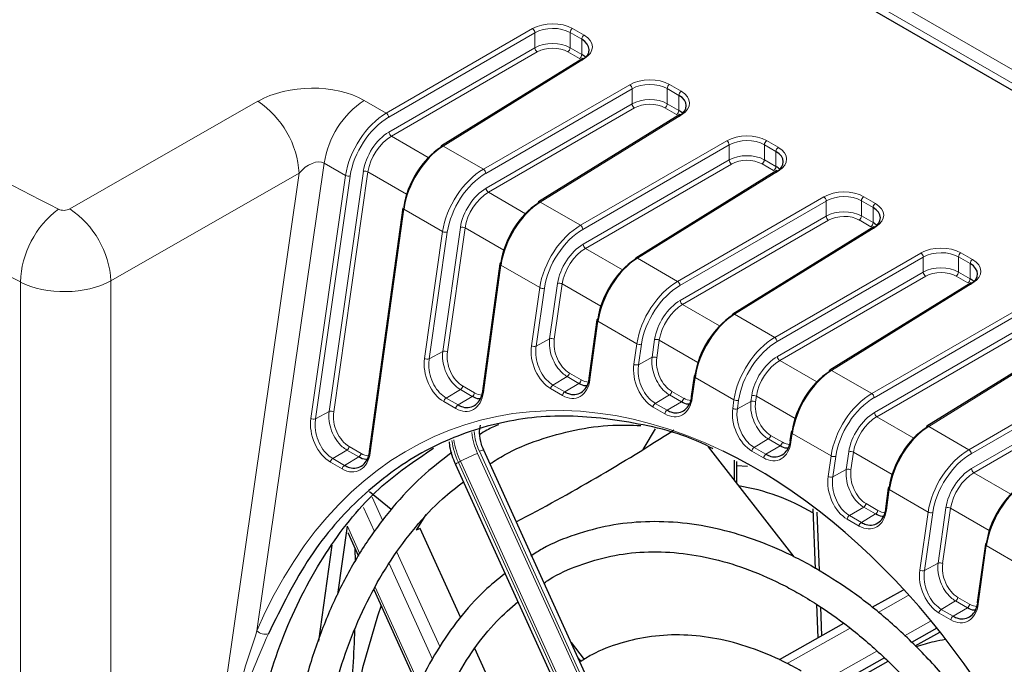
# Paper-space layout 'Blatt2' of a CAD drawing. Header units: millimetres. Extents: x 5 to 418, y 2 to 292.
# Tile 43 of 76: x 107 to 130, y 201 to 216. Entities that reach past the tile are written whole.
import ezdxf

# ---------------------------------------------------------------- set-up
doc = ezdxf.new("R2010")
doc.units = ezdxf.units.MM

psp = doc.layouts.new('Blatt2')

# ---------------------------------------------------------------- linework, layer by layer
at = {"color": 7, "linetype": 'Continuous', "lineweight": 18}
for p, q in [((119.306, 221.454), (141.579, 208.596)), ((141.44, 208.353), (119.026, 221.292)), ((115.288, 214.103), (118.782, 216.12)), ((118.839, 216.022), (115.345, 214.005)), ((118.839, 215.663), (118.839, 216.022)), ((119.68, 215.666), (119.68, 216.027)), ((119.958, 215.867), (119.68, 216.027)), ((119.736, 216.125), (120.013, 215.964)), ((119.958, 215.505), (119.958, 215.867)), ((115.352, 213.65), (118.839, 215.663)), ((118.895, 215.565), (115.409, 213.552)), ((119.902, 215.408), (119.624, 215.568)), ((119.68, 215.666), (119.958, 215.505)), ((120.022, 215.405), (116.647, 213.318)), ((117.608, 212.764), (121.102, 214.781)), ((122.055, 214.786), (122.333, 214.625)), ((121.158, 214.683), (117.664, 212.666)), ((121.158, 214.324), (121.158, 214.683)), ((121.999, 214.327), (121.999, 214.688)), ((122.277, 214.528), (121.999, 214.688)), ((122.277, 214.166), (122.277, 214.528)), ((107.727, 211.817), (112.221, 214.385)), ((114.762, 214.407), (115.288, 214.103)), ((117.672, 212.311), (121.158, 214.324)), ((121.999, 214.327), (122.277, 214.166)), ((121.215, 214.226), (117.728, 212.213)), ((122.341, 214.066), (118.967, 211.979)), ((122.221, 214.069), (121.944, 214.229)), ((115.409, 213.552), (116.292, 213.042)), ((119.927, 211.425), (123.421, 213.442)), ((123.478, 213.344), (119.983, 211.327)), ((123.478, 212.985), (123.478, 213.344)), ((124.319, 212.988), (124.319, 213.35)), ((124.596, 213.189), (124.319, 213.35)), ((124.374, 213.447), (124.652, 213.287)), ((116.647, 213.318), (117.608, 212.764)), ((124.596, 212.828), (124.596, 213.189)), ((113.804, 212.909), (112.199, 201.744)), ((114.315, 212.615), (113.804, 212.909)), ((119.991, 210.972), (123.478, 212.985)), ((123.534, 212.887), (120.048, 210.874)), ((124.541, 212.73), (124.263, 212.891)), ((124.319, 212.988), (124.596, 212.828)), ((113.206, 212.667), (108.712, 210.1)), ((111.093, 197.972), (113.206, 212.667)), ((113.92, 206.983), (114.74, 212.715)), ((114.851, 212.702), (114.032, 206.971)), ((115.774, 212.17), (114.851, 212.702)), ((124.66, 212.727), (121.286, 210.64)), ((113.486, 206.815), (114.315, 212.615)), ((114.426, 212.602), (113.597, 206.803)), ((117.728, 212.213), (118.612, 211.703)), ((118.967, 211.979), (119.927, 211.425)), ((122.246, 210.086), (125.74, 212.103)), ((125.797, 212.005), (122.303, 209.988)), ((125.797, 211.646), (125.797, 212.005)), ((126.638, 211.649), (126.638, 212.011)), ((126.916, 211.85), (126.638, 212.011)), ((126.693, 212.108), (126.971, 211.948)), ((115.706, 211.812), (114.905, 205.996)), ((116.634, 211.276), (115.706, 211.812)), ((126.916, 211.489), (126.916, 211.85)), ((122.31, 209.633), (125.797, 211.646)), ((125.853, 211.548), (122.367, 209.535)), ((126.86, 211.391), (126.582, 211.552)), ((126.638, 211.649), (126.916, 211.489)), ((116.201, 208.248), (116.634, 211.276)), ((116.745, 211.263), (116.313, 208.235)), ((116.636, 208.416), (117.059, 211.376)), ((117.171, 211.364), (116.747, 208.403)), ((118.093, 210.831), (117.171, 211.364)), ((126.98, 211.388), (123.605, 209.302)), ((120.048, 210.874), (120.931, 210.364)), ((124.566, 208.747), (128.06, 210.764)), ((129.013, 210.769), (129.291, 210.609)), ((121.286, 210.64), (122.246, 210.086)), ((128.116, 210.666), (124.622, 208.649)), ((128.116, 210.307), (128.116, 210.666)), ((128.957, 210.31), (128.957, 210.672)), ((129.235, 210.511), (128.957, 210.672)), ((129.235, 210.15), (129.235, 210.511)), ((118.025, 210.473), (117.607, 207.436)), ((118.953, 209.937), (118.025, 210.473)), ((124.63, 208.294), (128.116, 210.307)), ((128.957, 210.31), (129.235, 210.15)), ((106.547, 196.634), (106.547, 210.072)), ((108.712, 210.1), (108.712, 196.659)), ((119.19, 208.718), (119.379, 210.037)), ((128.173, 210.209), (124.686, 208.196)), ((129.299, 210.049), (125.925, 207.963)), ((129.179, 210.052), (128.902, 210.213)), ((118.755, 208.55), (118.953, 209.937)), ((119.065, 209.925), (118.866, 208.537)), ((119.49, 210.025), (119.301, 208.705)), ((120.412, 209.492), (119.49, 210.025)), ((122.367, 209.535), (123.25, 209.025)), ((126.885, 207.408), (130.379, 209.425)), ((130.435, 209.328), (126.941, 207.31)), ((120.344, 209.134), (120.153, 207.743)), ((121.273, 208.598), (120.344, 209.134)), ((123.605, 209.302), (124.566, 208.747)), ((126.949, 206.955), (130.435, 208.968)), ((130.492, 208.87), (127.005, 206.857)), ((118.866, 208.537), (119.19, 208.718)), ((121.637, 208.275), (121.698, 208.698)), ((121.809, 208.686), (121.749, 208.263)), ((122.732, 208.153), (121.809, 208.686)), ((131.618, 208.71), (128.244, 206.624)), ((116.313, 208.235), (116.636, 208.416)), ((121.203, 208.107), (121.273, 208.598)), ((121.384, 208.586), (121.314, 208.095)), ((121.314, 208.095), (121.637, 208.275)), ((124.686, 208.196), (125.57, 207.686)), ((125.925, 207.963), (126.885, 207.408)), ((129.204, 206.069), (132.698, 208.087)), ((132.755, 207.989), (129.261, 205.972)), ((119.269, 207.611), (119.608, 207.814)), ((119.89, 207.65), (119.608, 207.814)), ((119.662, 207.899), (119.945, 207.736)), ((122.664, 207.795), (122.596, 207.303)), ((123.592, 207.259), (122.664, 207.795)), ((116.718, 207.302), (117.057, 207.504)), ((117.34, 207.341), (117.057, 207.504)), ((117.112, 207.59), (117.394, 207.426)), ((119.497, 207.362), (119.214, 207.526)), ((119.269, 207.611), (119.551, 207.448)), ((119.551, 207.448), (119.89, 207.65)), ((122.108, 207.461), (122.391, 207.298)), ((129.268, 205.616), (132.755, 207.629)), ((132.811, 207.531), (129.325, 205.519)), ((116.946, 207.053), (116.663, 207.216)), ((116.718, 207.302), (117.001, 207.138)), ((117.001, 207.138), (117.34, 207.341)), ((121.714, 207.173), (122.053, 207.375)), ((121.997, 207.01), (122.336, 207.212)), ((122.336, 207.212), (122.053, 207.375)), ((123.563, 207.055), (123.592, 207.259)), ((123.703, 207.247), (123.674, 207.043)), ((123.674, 207.043), (123.998, 207.223)), ((123.998, 207.223), (124.017, 207.359)), ((124.128, 207.347), (124.109, 207.211)), ((125.051, 206.814), (124.128, 207.347)), ((113.597, 206.803), (113.92, 206.983)), ((121.942, 206.924), (121.66, 207.087)), ((121.714, 207.173), (121.997, 207.01)), ((127.005, 206.857), (127.889, 206.347)), ((128.244, 206.624), (129.204, 206.069)), ((124.074, 206.122), (124.413, 206.324)), ((124.696, 206.161), (124.413, 206.324)), ((124.468, 206.41), (124.751, 206.247)), ((124.983, 206.456), (124.955, 206.252)), ((125.911, 205.92), (124.983, 206.456)), ((114.008, 205.857), (114.347, 206.059)), ((114.63, 205.896), (114.347, 206.059)), ((114.402, 206.145), (114.685, 205.981)), ((124.302, 205.873), (124.019, 206.036)), ((124.074, 206.122), (124.357, 205.959)), ((124.357, 205.959), (124.696, 206.161)), ((114.008, 205.857), (114.291, 205.693)), ((114.291, 205.693), (114.63, 205.896)), ((117.469, 205.981), (122.334, 195.277)), ((122.39, 195.297), (117.511, 206.032)), ((125.841, 205.43), (125.911, 205.92)), ((126.023, 205.908), (125.953, 205.417)), ((126.276, 205.598), (126.336, 206.02)), ((126.448, 206.008), (126.387, 205.585)), ((127.37, 205.475), (126.448, 206.008)), ((114.236, 205.608), (113.953, 205.771)), ((117.058, 205.792), (117.011, 205.766)), ((117.011, 205.766), (121.876, 195.062)), ((121.923, 195.088), (117.058, 205.792)), ((125.953, 205.417), (126.276, 205.598)), ((129.325, 205.519), (130.208, 205.009)), ((127.302, 205.117), (127.234, 204.625)), ((128.231, 204.581), (127.302, 205.117)), ((114.947, 204.932), (115.203, 204.369)), ((115.01, 204.112), (114.746, 204.692)), ((126.353, 204.495), (126.692, 204.697)), ((126.975, 204.534), (126.692, 204.697)), ((126.747, 204.783), (127.029, 204.62)), ((128.467, 203.362), (128.656, 204.681)), ((128.767, 204.669), (128.578, 203.35)), ((129.69, 204.136), (128.767, 204.669)), ((126.581, 204.246), (126.298, 204.409)), ((126.353, 204.495), (126.636, 204.332)), ((126.636, 204.332), (126.975, 204.534)), ((128.032, 203.194), (128.231, 204.581)), ((128.342, 204.569), (128.144, 203.182)), ((114.361, 204.242), (114.66, 203.584)), ((129.621, 203.778), (129.43, 202.387)), ((130.55, 203.242), (129.621, 203.778)), ((115.543, 203.621), (116.568, 201.367)), ((116.393, 201.068), (115.355, 203.352)), ((128.144, 203.182), (128.467, 203.362)), ((115.024, 202.783), (116.076, 200.469)), ((127.758, 202.588), (127.039, 202.183)), ((128.94, 202.544), (129.222, 202.38)), ((128.546, 202.256), (128.885, 202.458)), ((128.829, 202.092), (129.168, 202.295)), ((129.168, 202.295), (128.885, 202.458)), ((128.774, 202.007), (128.491, 202.17)), ((128.546, 202.256), (128.829, 202.092)), ((126.366, 201.806), (124.867, 200.962)), ((127.666, 201.624), (128.302, 201.982)), ((125.651, 200.492), (127.009, 201.255))]:
    psp.add_line(p, q, dxfattribs=at)
at = {"color": 7, "linetype": 'Continuous', "lineweight": 25}
for p, q in [((144.421, 206.46), (118.877, 221.207)), ((119.981, 215.408), (116.606, 213.322)), ((122.3, 214.069), (118.926, 211.983)), ((124.619, 212.73), (121.245, 210.644)), ((115.682, 211.844), (114.881, 206.028)), ((126.938, 211.391), (123.564, 209.305)), ((118.001, 210.505), (117.583, 207.468)), ((129.258, 210.052), (125.884, 207.966)), ((120.321, 209.166), (120.129, 207.775)), ((131.577, 208.713), (128.203, 206.627)), ((122.64, 207.827), (122.572, 207.335)), ((124.959, 206.488), (124.931, 206.284)), ((122.493, 195.324), (117.615, 206.058)), ((122.976, 206.137), (125.023, 203.513)), ((123.595, 205.818), (123.595, 205.343)), ((116.943, 205.716), (121.808, 195.012)), ((123.651, 205.788), (123.651, 205.271)), ((123.918, 205.666), (123.651, 205.687)), ((127.279, 205.149), (127.211, 204.657)), ((115.404, 204.638), (114.889, 205.06)), ((125.473, 204.655), (125.529, 203.228)), ((116.232, 204.521), (116.003, 204.147)), ((125.571, 204.58), (125.625, 203.185)), ((114.131, 202.614), (114.361, 204.242)), ((116.101, 204.184), (116.003, 204.147)), ((117.063, 202.068), (116.101, 204.184)), ((114.373, 204.089), (114.627, 203.53)), ((113.991, 203.789), (113.667, 201.498)), ((114.555, 203.407), (114.548, 203.704)), ((129.598, 203.81), (129.406, 202.419)), ((114.992, 202.728), (116.045, 200.41)), ((127.631, 202.719), (126.887, 202.301)), ((125.562, 202.381), (125.593, 201.574)), ((125.659, 202.318), (125.685, 201.626)), ((126.209, 201.92), (124.67, 201.055)), ((128.442, 201.806), (127.836, 201.466)), ((127.924, 201.383), (128.511, 201.713)), ((119.701, 201.468), (120.018, 201.062)), ((118.282, 199.385), (117.4, 201.326)), ((119.866, 201.103), (119.937, 201.012)), ((127.186, 201.1), (125.85, 200.349)), ((125.954, 200.275), (127.274, 201.017))]:
    psp.add_line(p, q, dxfattribs=at)
at = {"color": 7, "linetype": 'Continuous', "lineweight": 18, "flags": 128}
for points in [[(115.706, 211.812), (115.696, 211.819), (115.688, 211.826), (115.684, 211.833), (115.682, 211.841), (115.682, 211.844)], [(118.025, 210.473), (118.015, 210.48), (118.008, 210.487), (118.003, 210.494), (118.001, 210.502), (118.001, 210.505)], [(120.344, 209.134), (120.334, 209.141), (120.327, 209.148), (120.322, 209.155), (120.32, 209.163), (120.321, 209.166)], [(120.153, 207.743), (120.143, 207.75), (120.135, 207.757), (120.131, 207.764), (120.129, 207.772), (120.129, 207.775)], [(122.664, 207.795), (122.654, 207.802), (122.646, 207.809), (122.642, 207.816), (122.64, 207.824), (122.64, 207.827)], [(117.607, 207.436), (117.597, 207.443), (117.589, 207.45), (117.585, 207.458), (117.583, 207.465), (117.583, 207.468)], [(122.596, 207.303), (122.586, 207.31), (122.578, 207.317), (122.574, 207.324), (122.572, 207.332), (122.572, 207.335)], [(124.955, 206.252), (124.945, 206.259), (124.937, 206.266), (124.933, 206.273), (124.931, 206.281), (124.931, 206.284)], [(124.983, 206.456), (124.973, 206.463), (124.966, 206.47), (124.961, 206.478), (124.959, 206.485), (124.959, 206.488)], [(114.905, 205.996), (114.895, 206.003), (114.888, 206.01), (114.883, 206.017), (114.881, 206.025), (114.881, 206.028)], [(127.302, 205.117), (127.292, 205.124), (127.285, 205.131), (127.28, 205.139), (127.278, 205.146), (127.279, 205.149)], [(127.234, 204.625), (127.225, 204.632), (127.217, 204.639), (127.212, 204.647), (127.211, 204.654), (127.211, 204.657)], [(129.621, 203.778), (129.612, 203.785), (129.604, 203.792), (129.599, 203.8), (129.598, 203.807), (129.598, 203.81)], [(129.43, 202.387), (129.42, 202.394), (129.413, 202.401), (129.408, 202.409), (129.406, 202.416), (129.406, 202.419)]]:
    psp.add_lwpolyline(points, dxfattribs=at)
at = {"color": 7, "linetype": 'Continuous', "lineweight": 25, "flags": 128}
for points in [[(121.426, 206.077), (121.449, 206.116), (121.72, 206.564)], [(115.165, 202.347), (115.076, 202.094), (114.722, 200.863), (114.473, 199.557), (114.332, 198.187), (114.299, 196.769), (114.375, 195.315), (114.559, 193.84), (114.849, 192.358), (115.244, 190.884), (115.737, 189.433), (116.036, 188.682)]]:
    psp.add_lwpolyline(points, dxfattribs=at)
at = {"color": 7, "linetype": 'Continuous', "lineweight": 18}
for centre, radius, start, end in [((118.712, 216.014), 0.127, 3.5162, 56.4831), ((119.803, 216.022), 0.123, 123.23, 177.3494), ((120.081, 215.861), 0.123, 123.23, 177.3494), ((118.966, 215.67), 0.127, 183.5254, 236.474), ((119.557, 215.671), 0.123, 303.2305, 357.3439), ((119.835, 215.511), 0.123, 303.2305, 357.3439), ((119.998, 215.373), 0.039, 53.5204, 117.2912), ((121.032, 214.675), 0.127, 3.5149, 56.4839), ((122.122, 214.683), 0.123, 123.23, 177.3494), ((122.4, 214.522), 0.123, 123.23, 177.3494), ((110.979, 212.532), 2.231, 3.4876, 56.1626), ((115.977, 212.575), 2.198, 123.5483, 171.2483), ((121.285, 214.332), 0.127, 183.5257, 236.4737), ((121.876, 214.333), 0.123, 303.2305, 357.3439), ((115.218, 213.997), 0.127, 3.5246, 56.4748), ((122.154, 214.172), 0.123, 303.2305, 357.3439), ((122.318, 214.034), 0.039, 53.5012, 117.3119), ((115.479, 213.658), 0.127, 183.5242, 236.4776), ((116.624, 213.287), 0.0389, 53.4193, 117.4072), ((123.351, 213.336), 0.127, 3.5159, 56.4834), ((124.442, 213.344), 0.123, 123.23, 177.3494), ((124.719, 213.183), 0.123, 123.23, 177.3494), ((123.604, 212.993), 0.127, 183.5257, 236.4737), ((124.195, 212.994), 0.123, 303.2305, 357.3439), ((114.78, 212.573), 0.147, 61.3161, 105.9626), ((117.538, 212.658), 0.127, 3.5257, 56.4737), ((124.473, 212.833), 0.123, 303.2305, 357.3439), ((124.637, 212.695), 0.039, 53.5012, 117.3119), ((114.386, 212.744), 0.147, 241.3097, 285.966), ((117.798, 212.319), 0.127, 183.5232, 236.4787), ((118.944, 211.948), 0.0389, 53.4391, 117.3859), ((125.67, 211.998), 0.127, 3.5162, 56.4831), ((126.761, 212.005), 0.123, 123.23, 177.3494), ((127.039, 211.845), 0.123, 123.23, 177.3494), ((108.829, 209.986), 2.283, 126.9445, 177.846), ((106.485, 209.964), 2.231, 3.4873, 56.1628), ((125.923, 211.654), 0.127, 183.5257, 236.4737), ((126.515, 211.655), 0.123, 303.2305, 357.3439), ((126.793, 211.494), 0.123, 303.2305, 357.3439), ((116.705, 211.405), 0.147, 241.3096, 285.9666), ((117.1, 211.234), 0.147, 61.3158, 105.9629), ((119.857, 211.319), 0.127, 3.5257, 56.4737), ((126.956, 211.356), 0.039, 53.5231, 117.2885), ((120.118, 210.98), 0.127, 183.5242, 236.4776), ((127.99, 210.659), 0.127, 3.5153, 56.4835), ((129.08, 210.666), 0.123, 123.23, 177.3494), ((121.263, 210.609), 0.0389, 53.4383, 117.3868), ((129.358, 210.506), 0.123, 123.23, 177.3494), ((128.243, 210.315), 0.127, 183.5266, 236.4734), ((128.834, 210.316), 0.123, 303.2305, 357.3439), ((119.419, 209.895), 0.147, 61.3151, 105.9635), ((122.176, 209.98), 0.127, 3.5257, 56.4737), ((129.112, 210.155), 0.123, 303.2305, 357.3439), ((129.276, 210.018), 0.039, 53.5237, 117.2894), ((119.024, 210.066), 0.147, 241.309, 285.9667), ((122.437, 209.641), 0.127, 183.5242, 236.4776), ((123.582, 209.27), 0.0389, 53.4193, 117.4072), ((119.23, 208.576), 0.147, 61.312, 105.9672), ((121.738, 208.556), 0.147, 61.3163, 105.9623), ((124.495, 208.642), 0.127, 3.5266, 56.4734), ((116.676, 208.274), 0.147, 61.3146, 105.964), ((118.826, 208.679), 0.147, 241.313, 285.9627), ((121.344, 208.727), 0.147, 241.3097, 285.966), ((116.272, 208.377), 0.147, 241.3158, 285.9629), ((121.678, 208.134), 0.147, 61.3097, 105.966), ((124.756, 208.302), 0.127, 183.5232, 236.478), ((121.273, 208.237), 0.147, 241.314, 285.9646), ((125.902, 207.931), 0.0389, 53.4378, 117.3887), ((119.538, 207.918), 0.126, 303.5513, 351.2465), ((119.821, 207.755), 0.126, 303.5513, 351.2465), ((116.987, 207.609), 0.126, 303.5497, 351.2456), ((119.338, 207.506), 0.126, 123.5497, 171.2456), ((119.621, 207.343), 0.126, 123.5497, 171.2456), ((121.984, 207.48), 0.126, 303.5427, 351.2526), ((116.787, 207.197), 0.126, 123.5513, 171.2465), ((117.27, 207.445), 0.126, 303.5497, 351.2456), ((122.267, 207.317), 0.126, 303.5427, 351.2526), ((123.663, 207.388), 0.147, 241.3094, 285.9658), ((124.038, 207.082), 0.147, 61.316, 105.9631), ((124.058, 207.218), 0.147, 61.3155, 105.9627), ((126.815, 207.303), 0.127, 3.5247, 56.4741), ((113.961, 206.841), 0.147, 61.3222, 105.9614), ((117.07, 207.034), 0.126, 123.5513, 171.2465), ((121.784, 207.068), 0.126, 123.5513, 171.2465), ((122.067, 206.905), 0.126, 123.5513, 171.2465), ((123.634, 207.185), 0.147, 241.3219, 285.9612), ((113.556, 206.944), 0.147, 241.3158, 285.9629), ((127.076, 206.963), 0.127, 183.5252, 236.4773), ((118.768, 206.612), 1.385, 184.4258, 204.7972), ((128.221, 206.592), 0.0389, 53.4416, 117.385), ((118.86, 206.612), 2.033, 189.2701, 204.6132), ((118.907, 206.639), 2.034, 189.4282, 204.6114), ((118.922, 206.65), 1.599, 186.0332, 204.7154), ((124.344, 206.429), 0.126, 303.5464, 351.2489), ((114.278, 206.164), 0.126, 303.5427, 351.2526), ((117.615, 205.845), 0.213, 90.0001, 118.9686), ((124.143, 206.017), 0.126, 123.5474, 171.2479), ((124.626, 206.266), 0.126, 303.5464, 351.2489), ((129.134, 205.964), 0.127, 3.5247, 56.4741), ((114.077, 205.752), 0.126, 123.548, 171.2498), ((114.56, 206), 0.126, 303.5427, 351.2526), ((118.678, 202.806), 3.397, 110.8456, 118.474), ((124.426, 205.854), 0.126, 123.5474, 171.2479), ((125.982, 206.049), 0.147, 241.31, 285.9662), ((126.377, 205.879), 0.147, 61.3162, 105.962), ((114.36, 205.589), 0.126, 123.548, 171.2498), ((117.064, 205.621), 0.154, 109.8768, 141.8204), ((126.317, 205.456), 0.147, 61.3094, 105.9658), ((129.395, 205.624), 0.127, 183.5232, 236.478), ((125.912, 205.559), 0.147, 241.3143, 285.9648), ((126.622, 204.802), 0.126, 303.5427, 351.2526), ((128.696, 204.54), 0.147, 61.316, 105.9631), ((126.422, 204.39), 0.126, 123.5513, 171.2465), ((126.905, 204.639), 0.126, 303.5427, 351.2526), ((128.301, 204.711), 0.147, 241.3101, 285.9651), ((126.705, 204.227), 0.126, 123.5513, 171.2465), ((128.508, 203.22), 0.147, 61.3118, 105.9664), ((128.103, 203.323), 0.147, 241.3137, 285.9625), ((128.815, 202.563), 0.126, 303.5513, 351.2465), ((129.098, 202.399), 0.126, 303.5513, 351.2465), ((128.615, 202.151), 0.126, 123.5497, 171.2456), ((128.898, 201.988), 0.126, 123.5497, 171.2456), ((112.398, 201.941), 0.28, 224.7477, 285.2623)]:
    psp.add_arc(centre, radius, start, end, dxfattribs=at)
at = {"color": 7, "linetype": 'Continuous', "lineweight": 25}
for centre, radius, start, end in [((116.63, 213.29), 0.0395, 127.0275, 186.4027), ((118.949, 211.951), 0.0395, 127.0337, 186.4), ((118.03, 210.497), 0.0295, 103.4095, 165.1633), ((121.269, 210.612), 0.0395, 127.0315, 186.4023), ((120.349, 209.158), 0.0295, 103.4109, 165.1575), ((123.588, 209.273), 0.0395, 127.0333, 186.3969), ((125.907, 207.934), 0.0395, 127.0315, 186.4023), ((122.669, 207.819), 0.0295, 103.4109, 165.1575), ((97.82, 244.028), 44.695, 297.4045, 302.9897), ((124.988, 206.48), 0.0295, 103.4194, 165.1489), ((128.227, 206.596), 0.0395, 127.0315, 186.4023), ((122.9, 200.244), 5.026, 59.1519, 80.8154), ((127.307, 205.142), 0.0295, 103.4024, 165.166), ((129.626, 203.803), 0.0295, 103.4194, 165.1489)]:
    psp.add_arc(centre, radius, start, end, dxfattribs=at)
at = {"color": 7, "linetype": 'Continuous', "lineweight": 18}
for centre, major_axis, ratio, start_param, end_param in [((119.255, 215.837), (0.68, 0.01), 0.587275, 0.776363, 2.329706), ((119.256, 215.773), (0.6, 0.01), 0.588592, 0.775111, 2.328454), ((119.532, 215.677), (0.68, 0.01), 0.587275, 5.506205, 7.059548), ((119.256, 215.413), (0.6, 0.008), 0.585954, 0.777604, 2.330947), ((119.257, 215.349), (0.52, 0.008), 0.587275, 0.776363, 2.329706), ((113.465, 213.633), (1.817, 0.058), 0.586428, 0.757176, 2.305628), ((121.574, 214.499), (0.68, 0.01), 0.587275, 0.776363, 2.329706), ((121.575, 214.434), (0.6, 0.01), 0.588592, 0.775111, 2.328454), ((121.852, 214.338), (0.68, 0.01), 0.587275, 5.506205, 7.059548), ((121.575, 214.074), (0.6, 0.008), 0.585954, 0.777604, 2.330947), ((121.576, 214.01), (0.52, 0.008), 0.587275, 0.776363, 2.329706), ((115.306, 212.97), (0.717, 1.202), 0.586803, 0.811274, 2.190084), ((115.361, 212.937), (0.678, 1.133), 0.587369, 0.811807, 2.190617), ((115.363, 212.938), (0.452, 0.755), 0.587369, 0.811807, 2.190617), ((123.893, 213.16), (0.68, 0.01), 0.587275, 0.776363, 2.329706), ((115.419, 212.904), (0.412, 0.686), 0.588357, 0.812745, 2.191555), ((123.894, 213.095), (0.6, 0.01), 0.588592, 0.775111, 2.328454), ((123.894, 212.736), (0.6, 0.008), 0.585954, 0.777604, 2.330947), ((124.171, 212.999), (0.68, 0.01), 0.587275, 5.506205, 7.059548), ((113.482, 212.5), (0.362, 0.38), 0.606116, 0.15433, 1.702781), ((123.895, 212.671), (0.52, 0.008), 0.587275, 0.776363, 2.329706), ((117.625, 211.631), (0.717, 1.202), 0.586803, 0.811274, 2.190084), ((117.681, 211.598), (0.678, 1.133), 0.587369, 0.811807, 2.190617), ((117.683, 211.599), (0.452, 0.755), 0.587369, 0.811807, 2.190617), ((117.738, 211.566), (0.412, 0.686), 0.588357, 0.812745, 2.191555), ((126.213, 211.821), (0.68, 0.01), 0.587275, 0.776363, 2.329706), ((126.214, 211.756), (0.6, 0.01), 0.588592, 0.775111, 2.328454), ((126.49, 211.66), (0.68, 0.01), 0.587275, 5.506205, 7.059548), ((107.589, 211.9), (0.2, 0.003), 0.587275, 3.980123, 5.466063), ((126.214, 211.397), (0.6, 0.008), 0.585954, 0.777604, 2.330947), ((126.215, 211.332), (0.52, 0.008), 0.587275, 0.776363, 2.329706), ((119.944, 210.292), (0.717, 1.202), 0.586803, 0.811274, 2.190084), ((120, 210.259), (0.678, 1.133), 0.587369, 0.811807, 2.190617), ((120.002, 210.26), (0.452, 0.755), 0.587369, 0.811807, 2.190617), ((120.058, 210.227), (0.412, 0.686), 0.588357, 0.812745, 2.191555), ((128.532, 210.482), (0.68, 0.01), 0.587275, 0.776363, 2.329706), ((128.533, 210.417), (0.6, 0.01), 0.588592, 0.775111, 2.328454), ((128.81, 210.321), (0.68, 0.01), 0.587275, 5.506205, 7.059548), ((128.533, 210.058), (0.6, 0.008), 0.585954, 0.777604, 2.330947), ((128.534, 209.993), (0.52, 0.008), 0.587275, 0.776363, 2.329706), ((107.606, 210.767), (1.6, 0.003), 0.578546, 3.988062, 5.474002), ((122.264, 208.953), (0.717, 1.202), 0.586803, 0.811274, 2.190084), ((122.319, 208.92), (0.678, 1.133), 0.587369, 0.811807, 2.190617), ((122.321, 208.921), (0.452, 0.755), 0.587369, 0.811807, 2.190617), ((122.377, 208.888), (0.412, 0.686), 0.588357, 0.812745, 2.191555), ((119.74, 208.45), (-0.209, 0.59), 0.666549, 0.905769, 2.479643), ((124.583, 207.614), (0.717, 1.202), 0.586803, 0.811274, 2.190084), ((124.639, 207.581), (0.678, 1.133), 0.587369, 0.811807, 2.190617), ((117.19, 208.146), (-0.211, 0.596), 0.666549, 0.905769, 2.479643), ((119.312, 208.226), (-0.265, 0.75), 0.666549, 0.905769, 2.479643), ((122.184, 191.868), (-5.205, 14.733), 0.666548, 5.691905, 6.911823), ((116.762, 207.921), (-0.267, 0.756), 0.666549, 0.905769, 2.479643), ((122.185, 208.009), (-0.208, 0.587), 0.666549, 0.905769, 2.479643), ((124.641, 207.582), (0.452, 0.755), 0.587369, 0.811807, 2.190617), ((124.696, 207.549), (0.412, 0.686), 0.588357, 0.812745, 2.191555), ((121.757, 207.785), (-0.264, 0.747), 0.666549, 0.905769, 2.479643), ((119.595, 208.063), (-0.265, 0.75), 0.666549, 2.479643, 4.053517), ((120.022, 208.287), (-0.209, 0.59), 0.666549, 2.479643, 2.875899), ((117.045, 207.758), (-0.267, 0.756), 0.666549, 2.479643, 4.053517), ((117.473, 207.983), (-0.211, 0.596), 0.666549, 2.479643, 2.880238), ((122.04, 207.622), (-0.264, 0.747), 0.666549, 2.479643, 4.053517), ((122.468, 207.846), (-0.208, 0.587), 0.666549, 2.479643, 2.87349), ((124.545, 206.958), (-0.207, 0.587), 0.666549, 0.905769, 2.479643), ((126.902, 206.275), (0.717, 1.202), 0.586803, 0.811274, 2.190084), ((126.958, 206.242), (0.678, 1.133), 0.587369, 0.811807, 2.190617), ((124.117, 206.733), (-0.264, 0.746), 0.666549, 0.905769, 2.479643), ((114.054, 206.485), (-0.27, 0.765), 0.666549, 0.905769, 2.479643), ((114.481, 206.709), (-0.214, 0.605), 0.666549, 0.905769, 2.479643), ((126.96, 206.243), (0.452, 0.755), 0.587369, 0.811807, 2.190617), ((127.016, 206.21), (0.412, 0.686), 0.588357, 0.812745, 2.191555), ((124.4, 206.57), (-0.264, 0.746), 0.666549, 2.479643, 4.053517), ((124.827, 206.794), (-0.207, 0.587), 0.666549, 2.479643, 2.872714), ((129.222, 204.936), (0.717, 1.202), 0.586803, 0.811274, 2.190084), ((114.336, 206.322), (-0.27, 0.765), 0.666549, 2.479643, 4.053517), ((114.764, 206.546), (-0.214, 0.605), 0.666549, 2.479643, 2.887366), ((129.277, 204.903), (0.678, 1.133), 0.587369, 0.811807, 2.190617), ((126.824, 205.331), (-0.208, 0.587), 0.666549, 0.905769, 2.479643), ((129.279, 204.904), (0.452, 0.755), 0.587369, 0.811807, 2.190617), ((126.396, 205.107), (-0.264, 0.747), 0.666549, 0.905769, 2.479643), ((129.335, 204.871), (0.412, 0.686), 0.588357, 0.812745, 2.191555), ((126.679, 204.944), (-0.264, 0.747), 0.666549, 2.479643, 4.053517), ((127.106, 205.168), (-0.208, 0.587), 0.666549, 2.479643, 2.87349), ((129.017, 203.095), (-0.209, 0.59), 0.666549, 0.905769, 2.479643), ((128.589, 202.87), (-0.265, 0.75), 0.666549, 0.905769, 2.479643), ((128.872, 202.707), (-0.265, 0.75), 0.666549, 2.479643, 4.053517), ((129.3, 202.931), (-0.209, 0.59), 0.666549, 2.479643, 2.875899)]:
    psp.add_ellipse(centre, major_axis=major_axis, ratio=ratio, start_param=start_param, end_param=end_param, dxfattribs=at)
at = {"color": 7, "linetype": 'Continuous', "lineweight": 25}
for centre, major_axis, ratio, start_param, end_param in [((119.533, 215.612), (0.6, 0.01), 0.588592, 5.504953, 7.058296), ((119.533, 215.253), (0.6, 0.008), 0.585954, 0.529454, 0.777604), ((121.853, 214.273), (0.6, 0.01), 0.588592, 5.504953, 7.058296), ((121.853, 213.914), (0.6, 0.008), 0.585954, 0.529454, 0.777604), ((116.607, 212.218), (0.643, 1.153), 0.567218, 0.794343, 2.173153), ((116.664, 212.185), (0.683, 1.222), 0.567804, 0.794809, 2.173619), ((124.172, 212.935), (0.6, 0.01), 0.588592, 5.504953, 7.058296), ((124.172, 212.575), (0.6, 0.008), 0.585954, 0.529454, 0.777604), ((118.926, 210.879), (0.643, 1.153), 0.567218, 0.794343, 2.173153), ((118.984, 210.847), (0.683, 1.222), 0.567804, 0.794809, 2.173619), ((126.491, 211.596), (0.6, 0.01), 0.588592, 5.504953, 7.058296), ((126.491, 211.236), (0.6, 0.008), 0.585954, 0.529454, 0.777604), ((121.246, 209.54), (0.643, 1.153), 0.567218, 0.794343, 2.173153), ((121.303, 209.508), (0.683, 1.222), 0.567804, 0.794809, 2.173619), ((128.811, 210.257), (0.6, 0.01), 0.588592, 5.504953, 7.058296), ((128.811, 209.897), (0.6, 0.008), 0.585954, 0.529454, 0.777604), ((123.565, 208.201), (0.643, 1.153), 0.567218, 0.794343, 2.173153), ((123.622, 208.169), (0.683, 1.222), 0.567804, 0.794809, 2.173619), ((125.884, 206.862), (0.643, 1.153), 0.567218, 0.794343, 2.173153), ((125.942, 206.83), (0.683, 1.222), 0.567804, 0.794809, 2.173619), ((128.203, 205.523), (0.643, 1.153), 0.567218, 0.794343, 2.173153), ((128.261, 205.491), (0.683, 1.222), 0.567804, 0.794809, 2.173619), ((122.184, 191.868), (-5.205, 14.733), 0.666548, 3.779944, 5.691905), ((130.523, 204.184), (0.643, 1.153), 0.567218, 0.794343, 2.173153), ((130.58, 204.152), (0.683, 1.222), 0.567804, 0.794809, 2.173619)]:
    psp.add_ellipse(centre, major_axis=major_axis, ratio=ratio, start_param=start_param, end_param=end_param, dxfattribs=at)
at = {"color": 7, "linetype": 'Continuous', "lineweight": 18}
for points, knots in [([(71.445, 232.68), (74.519, 230.69), (79.659, 227.364), (87.169, 222.866), (93.773, 219.083), (100.522, 215.386), (105.145, 213.003), (107.457, 211.811)], [0, 0, 0, 0, 0.271012, 0.453209, 0.635506, 0.817703, 1, 1, 1, 1]), ([(106.547, 210.072), (104.229, 211.268), (99.59, 213.66), (92.818, 217.368), (86.189, 221.166), (78.653, 225.679), (73.494, 229.018), (70.409, 231.014)], [0, 0, 0, 0, 0.182198, 0.364496, 0.546692, 0.728987, 1, 1, 1, 1]), ([(119.608, 207.814), (119.57, 207.839), (119.478, 207.901), (119.348, 208.056), (119.242, 208.267), (119.18, 208.5), (119.187, 208.645), (119.19, 208.718)], [0, 0, 0, 0, 0.145927, 0.357299, 0.568905, 0.782748, 1, 1, 1, 1]), ([(117.057, 207.504), (117.019, 207.529), (116.927, 207.591), (116.796, 207.748), (116.688, 207.96), (116.626, 208.195), (116.633, 208.342), (116.636, 208.416)], [0, 0, 0, 0, 0.144734, 0.356087, 0.567678, 0.781509, 1, 1, 1, 1]), ([(118.866, 208.537), (118.861, 208.489), (118.849, 208.366), (118.882, 208.15), (118.973, 207.92), (119.107, 207.726), (119.216, 207.649), (119.269, 207.611)], [0, 0, 0, 0, 0.143642, 0.362671, 0.581281, 0.796267, 1, 1, 1, 1]), ([(116.313, 208.235), (116.308, 208.187), (116.295, 208.063), (116.328, 207.846), (116.419, 207.614), (116.554, 207.418), (116.664, 207.34), (116.718, 207.302)], [0, 0, 0, 0, 0.14249, 0.361535, 0.58015, 0.795159, 1, 1, 1, 1]), ([(122.053, 207.375), (122.016, 207.4), (121.924, 207.462), (121.795, 207.618), (121.689, 207.827), (121.627, 208.059), (121.634, 208.203), (121.637, 208.275)], [0, 0, 0, 0, 0.146586, 0.357968, 0.569581, 0.783437, 1, 1, 1, 1]), ([(121.314, 208.095), (121.309, 208.046), (121.296, 207.924), (121.329, 207.708), (121.42, 207.48), (121.553, 207.287), (121.662, 207.21), (121.714, 207.173)], [0, 0, 0, 0, 0.144284, 0.363304, 0.581903, 0.79688, 1, 1, 1, 1]), ([(124.413, 206.324), (124.375, 206.35), (124.284, 206.411), (124.155, 206.567), (124.049, 206.776), (123.988, 207.007), (123.994, 207.151), (123.998, 207.223)], [0, 0, 0, 0, 0.146799, 0.358185, 0.569801, 0.783658, 1, 1, 1, 1]), ([(114.347, 206.059), (114.309, 206.084), (114.216, 206.146), (114.084, 206.304), (113.974, 206.519), (113.91, 206.758), (113.917, 206.907), (113.92, 206.983)], [0, 0, 0, 0, 0.142763, 0.354086, 0.565652, 0.779464, 1, 1, 1, 1]), ([(123.674, 207.043), (123.669, 206.994), (123.657, 206.872), (123.69, 206.657), (123.78, 206.429), (123.913, 206.236), (124.022, 206.159), (124.074, 206.122)], [0, 0, 0, 0, 0.1444859, 0.3635059, 0.5821059, 0.7970773, 1, 1, 1, 1]), ([(113.597, 206.803), (113.592, 206.754), (113.579, 206.63), (113.612, 206.41), (113.704, 206.175), (113.841, 205.976), (113.953, 205.896), (114.008, 205.857)], [0, 0, 0, 0, 0.140574, 0.359648, 0.578278, 0.793328, 1, 1, 1, 1]), ([(126.692, 204.697), (126.654, 204.723), (126.562, 204.784), (126.433, 204.94), (126.327, 205.149), (126.266, 205.381), (126.273, 205.525), (126.276, 205.598)], [0, 0, 0, 0, 0.146586, 0.357969, 0.569582, 0.783437, 1, 1, 1, 1]), ([(125.953, 205.417), (125.948, 205.369), (125.935, 205.246), (125.968, 205.031), (126.058, 204.802), (126.192, 204.609), (126.3, 204.532), (126.353, 204.495)], [0, 0, 0, 0, 0.144284, 0.363303, 0.581902, 0.796879, 1, 1, 1, 1]), ([(128.885, 202.458), (128.847, 202.483), (128.755, 202.545), (128.625, 202.701), (128.519, 202.911), (128.457, 203.144), (128.464, 203.289), (128.467, 203.362)], [0, 0, 0, 0, 0.145927, 0.357298, 0.568905, 0.782748, 1, 1, 1, 1]), ([(128.144, 203.182), (128.139, 203.133), (128.126, 203.01), (128.159, 202.794), (128.25, 202.565), (128.384, 202.371), (128.493, 202.293), (128.546, 202.256)], [0, 0, 0, 0, 0.143643, 0.362671, 0.581282, 0.796268, 1, 1, 1, 1]), ([(111.093, 197.972), (111.094, 197.977), (111.21, 198.465), (111.463, 199.422), (111.852, 200.681), (112.096, 201.428), (112.199, 201.744)], [0, 0, 0, 0, 0.003605, 0.367474, 0.732975, 1, 1, 1, 1]), ([(112.471, 201.671), (112.342, 201.371), (112.039, 200.667), (111.548, 199.428), (111.235, 198.472), (111.094, 197.977), (111.093, 197.972)], [0, 0, 0, 0, 0.267972, 0.630132, 0.996417, 1, 1, 1, 1])]:
    psp.add_open_spline(points, degree=3, knots=knots, dxfattribs=at)
at = {"color": 7, "linetype": 'Continuous', "lineweight": 25}
for points, knots in [([(119.551, 207.448), (119.59, 207.429), (119.685, 207.383), (119.837, 207.379), (119.983, 207.449), (120.093, 207.577), (120.124, 207.699), (120.138, 207.755)], [0, 0, 0, 0, 0.150626, 0.370274, 0.590305, 0.813962, 1, 1, 1, 1]), ([(117.001, 207.138), (117.039, 207.12), (117.135, 207.073), (117.287, 207.069), (117.435, 207.138), (117.547, 207.267), (117.578, 207.392), (117.592, 207.448)], [0, 0, 0, 0, 0.149356, 0.368907, 0.588853, 0.812405, 1, 1, 1, 1]), ([(120.086, 207.594), (120.075, 207.593), (120.013, 207.585), (119.946, 207.621), (119.89, 207.65)], [0, 0, 0, 0, 0.1832341, 1, 1, 1, 1]), ([(117.539, 207.284), (117.527, 207.283), (117.465, 207.274), (117.396, 207.311), (117.34, 207.341)], [0, 0, 0, 0, 0.1856586, 1, 1, 1, 1]), ([(121.997, 207.01), (122.036, 206.991), (122.13, 206.945), (122.281, 206.941), (122.428, 207.01), (122.544, 207.149), (122.577, 207.286), (122.594, 207.356)], [0, 0, 0, 0, 0.1443804, 0.3539933, 0.5639745, 0.7774145, 1, 1, 1, 1]), ([(122.53, 207.156), (122.519, 207.155), (122.458, 207.147), (122.391, 207.183), (122.336, 207.212)], [0, 0, 0, 0, 0.1818697, 1, 1, 1, 1]), ([(123.089, 206.09), (123.073, 206.099), (122.446, 206.438), (121.2, 206.74), (119.398, 206.946), (117.689, 206.695), (116.091, 206.048), (114.662, 204.994), (113.401, 203.558), (112.784, 202.306), (112.471, 201.671)], [0, 0, 0, 0, 0.003849, 0.145545, 0.282987, 0.424356, 0.562906, 0.705364, 0.850494, 1, 1, 1, 1]), ([(117.615, 206.058), (117.595, 206.105), (117.541, 206.24), (117.505, 206.457), (117.526, 206.592), (117.536, 206.654)], [0, 0, 0, 0, 0.22438, 0.644145, 1, 1, 1, 1]), ([(117.98, 206.666), (117.882, 206.627), (117.722, 206.562), (117.578, 206.467), (117.522, 206.43)], [0, 0, 0, 0, 0.617054, 1, 1, 1, 1]), ([(117.763, 205.731), (117.878, 205.804), (118.247, 206.038), (118.925, 206.314), (119.788, 206.553), (120.604, 206.669), (121.141, 206.654), (121.365, 206.647)], [0, 0, 0, 0, 0.107749, 0.347367, 0.587516, 0.827638, 1, 1, 1, 1]), ([(124.357, 205.959), (124.395, 205.94), (124.49, 205.894), (124.641, 205.891), (124.787, 205.96), (124.903, 206.098), (124.936, 206.235), (124.953, 206.305)], [0, 0, 0, 0, 0.144587, 0.354203, 0.564184, 0.777631, 1, 1, 1, 1]), ([(120.892, 178.63), (120.835, 178.663), (120.552, 178.828), (119.823, 179.298), (118.719, 180.154), (117.334, 181.5), (115.926, 183.229), (114.599, 185.341), (113.491, 187.659), (112.648, 190.088), (112.08, 192.604), (111.815, 195.105), (111.861, 197.554), (112.223, 199.843), (112.897, 201.94), (113.861, 203.728), (115.031, 205.174), (115.967, 205.803), (116.412, 206.102)], [0, 0, 0, 0, 0.00666, 0.033311, 0.086696, 0.140978, 0.210888, 0.282824, 0.35284, 0.424829, 0.495875, 0.568926, 0.640947, 0.715027, 0.787542, 0.862171, 0.934463, 1, 1, 1, 1]), ([(116.792, 206.257), (116.793, 206.236), (116.798, 206.079), (116.866, 205.893), (116.933, 205.739), (116.943, 205.716)], [0, 0, 0, 0, 0.117196, 0.867367, 1, 1, 1, 1]), ([(124.889, 206.105), (124.878, 206.104), (124.817, 206.096), (124.751, 206.132), (124.696, 206.161)], [0, 0, 0, 0, 0.181435, 1, 1, 1, 1]), ([(116.85, 206.004), (116.606, 205.814), (116.108, 205.426), (115.434, 204.707), (114.816, 203.887), (114.275, 202.97), (113.813, 201.967), (113.434, 200.886), (113.143, 199.736), (112.941, 198.527), (112.83, 197.269), (112.81, 195.973), (112.883, 194.649), (113.046, 193.308), (113.3, 191.962), (113.638, 190.62), (114.07, 189.299), (114.405, 188.386), (114.618, 187.931), (114.635, 187.894)], [0, 0, 0, 0, 0.059, 0.12078, 0.182729, 0.24485, 0.30712, 0.369503, 0.43196, 0.494462, 0.556983, 0.619507, 0.682023, 0.744531, 0.807029, 0.869519, 0.932006, 0.994492, 1, 1, 1, 1]), ([(114.291, 205.693), (114.329, 205.675), (114.425, 205.628), (114.58, 205.622), (114.73, 205.692), (114.844, 205.823), (114.875, 205.95), (114.89, 206.008)], [0, 0, 0, 0, 0.147259, 0.366657, 0.586451, 0.809838, 1, 1, 1, 1]), ([(114.834, 205.839), (114.822, 205.837), (114.758, 205.828), (114.687, 205.865), (114.63, 205.896)], [0, 0, 0, 0, 0.189573, 1, 1, 1, 1]), ([(115.268, 188.25), (115.121, 188.602), (114.8, 189.371), (114.399, 190.595), (114.051, 191.9), (113.791, 193.211), (113.619, 194.516), (113.535, 195.805), (113.541, 197.065), (113.637, 198.285), (113.821, 199.456), (114.091, 200.567), (114.445, 201.608), (114.879, 202.57), (115.389, 203.447), (115.973, 204.227), (116.553, 204.854), (116.962, 205.171), (117.131, 205.302)], [0, 0, 0, 0, 0.0543009, 0.1186298, 0.1829534, 0.2472661, 0.3115635, 0.3758416, 0.4400986, 0.5043338, 0.5685512, 0.6327593, 0.6969685, 0.7612012, 0.8254917, 0.8898859, 0.9544378, 1, 1, 1, 1]), ([(126.636, 204.332), (126.674, 204.313), (126.769, 204.267), (126.92, 204.263), (127.067, 204.332), (127.182, 204.471), (127.216, 204.608), (127.233, 204.678)], [0, 0, 0, 0, 0.14438, 0.353994, 0.563974, 0.777415, 1, 1, 1, 1]), ([(127.169, 204.478), (127.158, 204.477), (127.097, 204.469), (127.03, 204.505), (126.975, 204.534)], [0, 0, 0, 0, 0.181865, 1, 1, 1, 1]), ([(125.547, 203.235), (125.389, 203.322), (124.935, 203.575), (124.171, 203.905), (123.263, 204.183), (122.36, 204.337), (121.474, 204.367), (120.614, 204.275), (119.793, 204.053), (119.166, 203.803), (118.834, 203.59), (118.742, 203.53)], [0, 0, 0, 0, 0.067531, 0.194905, 0.322161, 0.449068, 0.575499, 0.70139, 0.826789, 0.951874, 1, 1, 1, 1]), ([(119.056, 202.886), (119.098, 202.914), (119.358, 203.096), (119.89, 203.32), (120.645, 203.548), (121.443, 203.645), (122.268, 203.623), (123.111, 203.478), (123.963, 203.214), (124.657, 202.907), (125.062, 202.681), (125.187, 202.611)], [0, 0, 0, 0, 0.024745, 0.156132, 0.28804, 0.420016, 0.551578, 0.682511, 0.812818, 0.942629, 1, 1, 1, 1]), ([(130.954, 197.07), (130.902, 197.184), (130.676, 197.673), (130.204, 198.487), (129.544, 199.499), (128.819, 200.435), (128.045, 201.292), (127.226, 202.057), (126.391, 202.716), (125.821, 203.066), (125.547, 203.235)], [0, 0, 0, 0, 0.042112, 0.180146, 0.318221, 0.456348, 0.594538, 0.73279, 0.871093, 1, 1, 1, 1]), ([(118.126, 203.112), (117.958, 202.978), (117.563, 202.664), (117.019, 202.045), (116.487, 201.285), (116.035, 200.43), (115.664, 199.494), (115.379, 198.486), (115.183, 197.415), (115.079, 196.295), (115.067, 195.136), (115.146, 193.951), (115.317, 192.752), (115.575, 191.551), (115.926, 190.365), (116.232, 189.488), (116.444, 189.023), (116.484, 188.934)], [0, 0, 0, 0, 0.052547, 0.123292, 0.194307, 0.26559, 0.337093, 0.408749, 0.480496, 0.552287, 0.624086, 0.695875, 0.767651, 0.839413, 0.911166, 0.982916, 1, 1, 1, 1]), ([(125.187, 202.611), (125.332, 202.524), (125.756, 202.27), (126.447, 201.767), (127.242, 201.072), (128.001, 200.282), (128.716, 199.408), (129.375, 198.457), (129.918, 197.557), (130.209, 196.958), (130.326, 196.716)], [0, 0, 0, 0, 0.072445, 0.211434, 0.35043, 0.4894, 0.628374, 0.767378, 0.906414, 1, 1, 1, 1]), ([(117.118, 189.29), (117.024, 189.509), (116.774, 190.096), (116.453, 191.087), (116.152, 192.243), (115.941, 193.405), (115.816, 194.556), (115.781, 195.686), (115.836, 196.78), (115.979, 197.828), (116.208, 198.817), (116.52, 199.736), (116.912, 200.577), (117.379, 201.327), (117.884, 201.959), (118.26, 202.288), (118.432, 202.439)], [0, 0, 0, 0, 0.044279, 0.118704, 0.193119, 0.267515, 0.341883, 0.416216, 0.490513, 0.564775, 0.639015, 0.713252, 0.787524, 0.861895, 0.936452, 1, 1, 1, 1]), ([(128.829, 202.092), (128.867, 202.074), (128.962, 202.028), (129.114, 202.023), (129.261, 202.093), (129.371, 202.221), (129.401, 202.344), (129.415, 202.399)], [0, 0, 0, 0, 0.150625, 0.3702728, 0.5903037, 0.813962, 1, 1, 1, 1]), ([(129.364, 202.239), (129.352, 202.237), (129.291, 202.229), (129.223, 202.265), (129.168, 202.295)], [0, 0, 0, 0, 0.18324, 1, 1, 1, 1]), ([(113.55, 195.817), (113.676, 196.278), (113.975, 197.376), (114.292, 199.077), (114.496, 200.608), (114.528, 201.483), (114.539, 201.773)], [0, 0, 0, 0, 0.225049, 0.535293, 0.845517, 1, 1, 1, 1]), ([(125.2, 200.784), (125.061, 200.861), (124.66, 201.082), (123.985, 201.36), (123.183, 201.575), (122.391, 201.664), (121.619, 201.63), (120.883, 201.465), (120.319, 201.258), (120.022, 201.067), (119.937, 201.012)], [0, 0, 0, 0, 0.077418, 0.223102, 0.368555, 0.513362, 0.657314, 0.800383, 0.942807, 1, 1, 1, 1]), ([(128.643, 201.536), (128.553, 201.519), (128.308, 201.474), (128.085, 201.407), (127.943, 201.365)], [0, 0, 0, 0, 0.366078, 1, 1, 1, 1])]:
    psp.add_open_spline(points, degree=3, knots=knots, dxfattribs=at)

doc.saveas('drawing.dxf')
